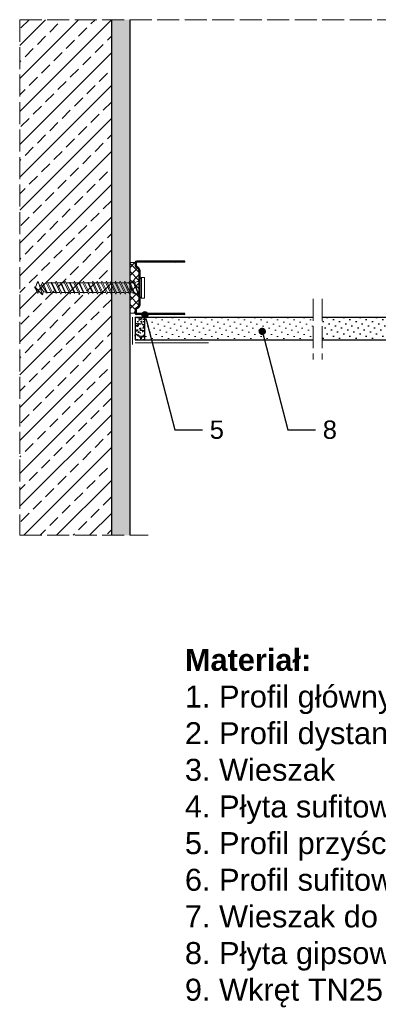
# Model space of a CAD drawing. Header units: millimetres. Extents: x 1525 to 2065, y 1023 to 1560.
# Tile 1 of 4: x 1525 to 1721, y 1023 to 1560. Entities that reach past the tile are written whole.
import ezdxf
from ezdxf import colors
from ezdxf.entities.mleader import LeaderData, LeaderLine
from ezdxf.math import Vec2, Vec3

# ---------------------------------------------------------------- set-up
doc = ezdxf.new("R2010")
doc.units = ezdxf.units.MM
doc.linetypes.add('ACAD_ISO02W100', pattern=[15, 12, -3])
for name, color, linetype, lineweight in [('_RIGIPS AKCESORIA', 7, 'Continuous', 18), ('_RIGIPS G-K', 7, 'Continuous', 25), ('KRESKOWANIE', 7, 'Continuous', 9), ('PRZERYWANA', 7, 'ACAD_ISO02W100', 9)]:
    doc.layers.add(name, color=color, linetype=linetype, lineweight=lineweight)
doc.styles.get("Standard").update_dxf_attribs({"font": 'arial.ttf'})

# ---------------------------------------------------------------- blocks, each defined once
blk = doc.blocks.new('UD 30 ULTRASTIL')
h = blk.add_hatch()
h.set_pattern_fill('ANSI31', color=256, scale=0.3, style=0)
h.paths.add_polyline_path([(684.71, 712.9), (658.51, 712.9, 0.414214), (657.71, 712.1), (657.71, 710.25, 0.236068), (658.03, 709.61), (659.39, 708.59, -0.236068), (659.71, 707.95), (659.71, 688.65, -0.236068), (659.39, 688.01), (658.03, 686.99, 0.236068), (657.71, 686.35), (657.71, 684.5, 0.414214), (658.51, 683.7), (684.71, 683.7), (684.71, 684.25), (658.51, 684.25, -0.414214), (658.26, 684.5), (658.26, 686.35, -0.236068), (658.36, 686.55), (659.72, 687.57, 0.236068), (660.26, 688.65), (660.26, 707.95, 0.236068), (659.72, 709.03), (658.36, 710.05, -0.236068), (658.26, 710.25), (658.26, 712.1, -0.414214), (658.51, 712.35), (684.71, 712.35)])
for p, q in [((657.71, 712.1), (657.71, 710.25)), ((659.39, 708.59), (658.03, 709.61)), ((658.26, 712.1), (658.26, 710.25)), ((659.72, 709.03), (658.36, 710.05)), ((684.71, 712.9), (658.51, 712.9)), ((684.71, 712.35), (658.51, 712.35)), ((684.71, 712.35), (684.71, 712.9)), ((659.71, 707.95), (659.71, 688.65)), ((660.26, 707.95), (660.26, 688.65)), ((659.39, 688.01), (658.03, 686.99)), ((657.71, 686.35), (657.71, 684.5)), ((658.26, 686.35), (658.26, 684.5)), ((659.72, 687.57), (658.36, 686.55)), ((684.71, 684.25), (658.51, 684.25)), ((684.71, 683.7), (658.51, 683.7)), ((684.71, 683.7), (684.71, 684.25))]:
    blk.add_line(p, q)
for centre, radius, start, end in [((658.51, 712.1), 0.8, 90, 180), ((658.51, 710.25), 0.8, 180, 233.1301), ((658.51, 712.1), 0.25, 90, 180), ((658.51, 710.25), 0.25, 180, 233.1301), ((658.91, 707.95), 0.8, 0, 53.1301), ((658.91, 707.95), 1.35, 0, 53.1301), ((658.91, 688.65), 0.8, 306.8699, 0), ((658.91, 688.65), 1.35, 306.8699, 0), ((658.51, 686.35), 0.8, 126.8699, 180), ((658.51, 684.5), 0.8, 180, 270), ((658.51, 686.35), 0.25, 126.8699, 180), ((658.51, 684.5), 0.25, 180, 270)]:
    blk.add_arc(centre, radius, start, end)
blk = doc.blocks.new('kolek beton 65')
at = {"layer": '_RIGIPS AKCESORIA'}
for p, q in [((-125.96, -934.72), (-126.69, -936.74)), ((-125.3, -933.58), (-125.96, -934.72)), ((-122.91, -940.73), (-125.3, -933.58)), ((-122.93, -933.94), (-123.47, -935.41)), ((-120.25, -939.63), (-122.93, -933.94)), ((-120.86, -934.33), (-122.44, -934.98)), ((-120.81, -934.33), (-120.86, -934.33)), ((-120.48, -933.42), (-120.81, -934.33)), ((-117.85, -940.54), (-120.81, -934.33)), ((-117.51, -939.63), (-120.48, -933.42)), ((-118.08, -934.33), (-120.05, -934.33)), ((-117.93, -933.94), (-118.08, -934.33)), ((-118.08, -934.33), (-115.39, -940.02)), ((-115.25, -939.63), (-117.93, -933.94)), ((-115.81, -934.33), (-117.73, -934.33)), ((-115.48, -933.42), (-115.81, -934.33)), ((-112.85, -940.54), (-115.81, -934.33)), ((-112.51, -939.63), (-115.48, -933.42)), ((-113.08, -934.33), (-115.05, -934.33)), ((-112.93, -933.94), (-113.08, -934.33)), ((-113.08, -934.33), (-110.39, -940.02)), ((-110.25, -939.63), (-112.93, -933.94)), ((-110.81, -934.33), (-112.73, -934.33)), ((-110.48, -933.42), (-110.81, -934.33)), ((-110.48, -933.42), (-110.81, -934.33)), ((-108.28, -939.63), (-110.81, -934.33)), ((-107.85, -940.54), (-110.81, -934.33)), ((-107.51, -939.63), (-110.48, -933.42)), ((-108.08, -934.33), (-110.05, -934.33)), ((-107.51, -939.63), (-110.05, -934.33)), ((-107.93, -933.94), (-108.08, -934.33)), ((-108.08, -934.33), (-105.39, -940.02)), ((-105.25, -939.63), (-107.93, -933.94)), ((-105.81, -934.33), (-107.73, -934.33)), ((-105.48, -933.42), (-105.81, -934.33)), ((-102.85, -940.54), (-105.81, -934.33)), ((-102.51, -939.63), (-105.48, -933.42)), ((-103.08, -934.33), (-105.05, -934.33)), ((-102.93, -933.94), (-103.08, -934.33)), ((-103.08, -934.33), (-100.39, -940.02)), ((-100.25, -939.63), (-102.93, -933.94)), ((-100.81, -934.33), (-102.73, -934.33)), ((-100.48, -933.42), (-100.81, -934.33)), ((-97.85, -940.54), (-100.81, -934.33)), ((-97.51, -939.63), (-100.48, -933.42)), ((-98.08, -934.33), (-100.05, -934.33)), ((-97.93, -933.94), (-98.08, -934.33)), ((-98.08, -934.33), (-95.39, -940.02)), ((-95.25, -939.63), (-97.93, -933.94)), ((-95.81, -934.33), (-97.73, -934.33)), ((-95.48, -933.42), (-95.81, -934.33)), ((-92.85, -940.54), (-95.81, -934.33)), ((-92.51, -939.63), (-95.48, -933.42)), ((-93.31, -934.33), (-95.05, -934.33)), ((-92.98, -933.42), (-93.31, -934.33)), ((-90.35, -940.54), (-93.31, -934.33)), ((-90.01, -939.63), (-92.98, -933.42)), ((-90.81, -934.33), (-92.55, -934.33)), ((-90.48, -933.42), (-90.81, -934.33)), ((-87.85, -940.54), (-90.81, -934.33)), ((-87.51, -939.63), (-90.48, -933.42)), ((-88.31, -934.33), (-90.05, -934.33)), ((-87.98, -933.42), (-88.31, -934.33)), ((-85.35, -940.54), (-88.31, -934.33)), ((-85.01, -939.63), (-87.98, -933.42)), ((-85.81, -934.33), (-87.55, -934.33)), ((-85.48, -933.42), (-85.81, -934.33)), ((-82.85, -940.54), (-85.81, -934.33)), ((-82.51, -939.63), (-85.48, -933.42)), ((-83.31, -934.33), (-85.05, -934.33)), ((-82.98, -933.42), (-83.31, -934.33)), ((-80.35, -940.54), (-83.31, -934.33)), ((-80.01, -939.63), (-82.98, -933.42)), ((-80.81, -934.33), (-82.55, -934.33)), ((-80.48, -933.42), (-80.81, -934.33)), ((-77.85, -940.54), (-80.81, -934.33)), ((-77.51, -939.63), (-80.48, -933.42)), ((-80.05, -934.33), (-78.31, -934.33)), ((-77.98, -933.42), (-78.31, -934.33)), ((-75.35, -940.54), (-78.31, -934.33)), ((-75.01, -939.63), (-77.98, -933.42)), ((-75.81, -934.33), (-77.55, -934.33)), ((-75.47, -933.37), (-75.81, -934.33)), ((-72.85, -940.54), (-75.81, -934.33)), ((-75.47, -933.37), (-72.61, -939.89)), ((-72.91, -933.23), (-73.27, -934.2)), ((-73.27, -934.2), (-70.43, -940.67)), ((-70.43, -940.67), (-72.91, -933.23)), ((-68.91, -931.37), (-69.76, -932.23)), ((-69.76, -932.23), (-69.76, -941.73)), ((-67.81, -931.28), (-68.91, -931.37)), ((-68.91, -942.59), (-68.91, -931.37)), ((-67.26, -942.18), (-67.26, -931.78)), ((-126.91, -936.37), (-127.26, -936.98)), ((-126.9, -936.83), (-127.26, -936.98)), ((-126.72, -937.2), (-127.26, -936.98)), ((-127.02, -936.57), (-125.7, -939.37)), ((-125.41, -940.08), (-126.91, -936.37)), ((-126.69, -936.74), (-126.75, -936.77)), ((-126.69, -936.74), (-122.91, -940.73)), ((-124.89, -938.64), (-125.41, -940.08)), ((-123.47, -935.41), (-124.54, -935.85)), ((-122.3, -939.04), (-124.54, -935.85)), ((-123.47, -935.41), (-120.37, -939.96)), ((-122.3, -939.04), (-122.91, -940.73)), ((-120.86, -939.63), (-122.3, -939.04)), ((-120.6, -939.63), (-120.86, -939.63)), ((-120.25, -939.63), (-120.37, -939.96)), ((-118.28, -939.63), (-120.25, -939.63)), ((-117.51, -939.63), (-117.85, -940.54)), ((-115.58, -939.63), (-117.51, -939.63)), ((-115.25, -939.63), (-115.39, -940.02)), ((-113.28, -939.63), (-115.25, -939.63)), ((-112.51, -939.63), (-112.85, -940.54)), ((-110.6, -939.63), (-112.51, -939.63)), ((-110.25, -939.63), (-110.39, -940.02)), ((-108.28, -939.63), (-110.25, -939.63)), ((-107.51, -939.63), (-107.85, -940.54)), ((-107.51, -939.63), (-107.85, -940.54)), ((-105.6, -939.63), (-107.51, -939.63)), ((-105.25, -939.63), (-105.39, -940.02)), ((-103.28, -939.63), (-105.25, -939.63)), ((-102.51, -939.63), (-102.91, -940.73)), ((-100.6, -939.63), (-102.51, -939.63)), ((-100.25, -939.63), (-100.41, -940.08)), ((-98.28, -939.63), (-100.25, -939.63)), ((-97.51, -939.63), (-97.85, -940.54)), ((-95.6, -939.63), (-97.51, -939.63)), ((-95.25, -939.63), (-95.39, -940.02)), ((-93.28, -939.63), (-95.25, -939.63)), ((-92.51, -939.63), (-92.85, -940.54)), ((-90.78, -939.63), (-92.51, -939.63)), ((-90.01, -939.63), (-90.35, -940.54)), ((-88.28, -939.63), (-90.01, -939.63)), ((-87.51, -939.63), (-87.85, -940.54)), ((-85.78, -939.63), (-87.51, -939.63)), ((-85.01, -939.63), (-85.35, -940.54)), ((-83.28, -939.63), (-85.01, -939.63)), ((-82.51, -939.63), (-82.85, -940.54)), ((-80.78, -939.63), (-82.51, -939.63)), ((-80.01, -939.63), (-80.35, -940.54)), ((-78.28, -939.63), (-80.01, -939.63)), ((-77.51, -939.63), (-77.85, -940.54)), ((-77.51, -939.63), (-75.78, -939.63)), ((-75.01, -939.63), (-75.35, -940.54)), ((-72.61, -939.89), (-72.85, -940.54)), ((-68.91, -942.59), (-69.76, -941.73)), ((-67.81, -942.68), (-68.91, -942.59))]:
    blk.add_line(p, q, dxfattribs=at)
for centre, radius, start, end in [((-74.88, -924.33), 10, 269.0428, 279.2887), ((-74.88, -924.33), 10, 282.9916, 297.2521), ((-70.76, -932.33), 1, 297.387, 0.1192), ((-67.76, -931.78), 0.5, 0, 95), ((-74.88, -949.63), 10, 80.5289, 90.7633), ((-74.88, -949.63), 10, 62.7479, 76.8682), ((-70.76, -941.63), 1, 359.8807, 62.6128), ((-67.76, -942.18), 0.5, 265, 360)]:
    blk.add_arc(centre, radius, start, end, dxfattribs=at)
blk = doc.blocks.new('_Dot')
at = {"color": 0, "linetype": 'ByBlock', "lineweight": -2}
blk.add_line((-0.5, 0), (-1, 0), dxfattribs=at)
at = {"color": 0, "linetype": 'ByBlock', "const_width": 0.5}
blk.add_lwpolyline([(-0.25, 0, 1), (0.25, 0, 1)], format="xyb", close=True, dxfattribs=at)

msp = doc.modelspace()

# ---------------------------------------------------------------- hatches: boundary and pattern name
at = {"layer": '_RIGIPS AKCESORIA'}
h = msp.add_hatch(dxfattribs=at)
h.set_pattern_fill('ANSI37', color=256, style=0)
h.set_pattern_definition([(45, (-470, -28.55), (-2.245064, 2.245064), []), (135, (-470, -28.55), (-2.245064, -2.245064), [])])
h.paths.add_polyline_path([(1590.2, 1423.65, 0.236068), (1589.88, 1424.29), (1588.52, 1425.31, -0.236068), (1588.2, 1425.95), (1588.2, 1427.8), (1585.2, 1427.8), (1585.2, 1400.2), (1588.2, 1400.2), (1588.2, 1402.05, -0.236068), (1588.52, 1402.69), (1589.88, 1403.71, 0.236068), (1590.2, 1404.35)])
at = {"layer": '_RIGIPS G-K'}
h = msp.add_hatch(dxfattribs=at)
h.set_pattern_fill('AR-SAND', color=256, scale=0.05, style=0)
h.set_pattern_definition([(322.5, (-426.3334, 2488.4351), (-0.0800016, -2.4470662), [0, -1.9304, 0, -2.159, 0, -2.06375]), (352.5, (-426.3334, 2488.435), (2.2476164, -3.5841255), [0, -1.0414, 0, -1.7399, 0, -0.66675]), (32.5, (-427.8955, 2488.4351), (3.9549619, -0.007186), [0, -0.635, 0, -2.286, 0, -2.9845]), (42.5, (-427.8955, 2488.435), (3.8177823, -1.1146466), [0, -0.3175, 0, -1.4986, 0, -1.7145])])
h.paths.add_polyline_path([(1588.2, 1385.55), (1593.2, 1385.55), (1593.2, 1398.05), (1588.2, 1398.05)])
h = msp.add_hatch(dxfattribs=at)
h.set_pattern_fill('DOTS', color=256, scale=2, angle=225, style=0)
h.set_pattern_definition([(225, (-47, -0.9), (1.122532, -3.367596), [0, -3.175])])
h.paths.add_polyline_path([(1837.2, 1385.55), (1840.2, 1388.55), (1840.2, 1398.05), (1690.2, 1398.05), (1690.2, 1385.55)])
at = {"layer": 'KRESKOWANIE'}
h = msp.add_hatch(dxfattribs=at)
h.set_pattern_fill('ANSI33', color=256, scale=2, angle=180, style=0)
h.set_pattern_definition([(225, (-470, 5e-13), (8.980256, -8.980256), []), (225, (-478.98, 5e-13), (8.980256, -8.980256), [6.35, -3.175])])
h.paths.add_polyline_path([(1575.2, 1560.34), (1525.2, 1560.34), (1525.2, 1278.95), (1575.2, 1278.95)])
h = msp.add_hatch(dxfattribs=at)
h.set_pattern_fill('AR-SAND', color=256, scale=0.1, style=0)
h.set_pattern_definition([(37.5, (-470, 5e-13), (-0.160003, 4.8941324), [0, -3.8608, 0, -4.318, 0, -4.1275]), (7.5, (-470, 5e-13), (4.495233, 7.168251), [0, -2.0828, 0, -3.4798, 0, -1.3335]), (327.5, (-473.124, 5e-13), (7.909924, 0.014372), [0, -1.27, 0, -4.572, 0, -5.969]), (317.5, (-473.124, 5e-13), (7.635565, 2.229293), [0, -0.635, 0, -2.9972, 0, -3.429])])
h.paths.add_polyline_path([(1585.2, 1560.34), (1575.2, 1560.34), (1575.2, 1278.95), (1585.2, 1278.95)])
h = msp.add_hatch(dxfattribs=at)
h.set_pattern_fill('DOTS', color=256, scale=2, angle=225, style=0)
h.paths.add_polyline_path([(1685.2, 1398.05), (1593.2, 1398.05), (1593.2, 1385.55), (1685.2, 1385.55)])

# ---------------------------------------------------------------- linework, layer by layer
for p, q in [((1575.2, 1560.34), (1575.2, 1278.95)), ((1585.2, 1560.34), (1585.2, 1278.95))]:
    msp.add_line(p, q)
at = {"layer": '_RIGIPS AKCESORIA'}
for p, q in [((1588.2, 1427.8), (1585.2, 1427.8)), ((1588.2, 1400.2), (1585.2, 1400.2)), ((1586.7, 1398.05), (1586.7, 1383.05)), ((1588.2, 1384.05), (1628.2, 1384.05))]:
    msp.add_line(p, q, dxfattribs=at)
at = {"layer": '_RIGIPS G-K'}
for p, q in [((1588.2, 1398.05), (1685.2, 1398.05)), ((1588.2, 1398.05), (1588.2, 1385.55)), ((1593.2, 1398.05), (1593.2, 1385.55)), ((1690.2, 1398.05), (1840.2, 1398.05)), ((1588.2, 1385.55), (1685.2, 1385.55)), ((1690.2, 1385.55), (1837.2, 1385.55))]:
    msp.add_line(p, q, dxfattribs=at)
at = {"layer": 'PRZERYWANA'}
for p, q in [((1525.2, 1560.34), (2049.42, 1560.34)), ((1525.2, 1560.34), (1525.2, 1278.95)), ((1685.2, 1408.05), (1685.2, 1374.85)), ((1690.2, 1408.05), (1690.2, 1374.85)), ((1525.2, 1278.95), (1595.2, 1278.95))]:
    msp.add_line(p, q, dxfattribs=at)

# ---------------------------------------------------------------- block references
msp.add_blockref('UD 30 ULTRASTIL', (930.49, 715.7))
at = {"layer": '_RIGIPS AKCESORIA'}
msp.add_blockref('kolek beton 65', (1660.51, 2350.98), dxfattribs=at)

# ---------------------------------------------------------------- texts
at = {"layer": '_RIGIPS G-K', "insert": (1615.3, 1216.92), "char_height": 12, "attachment_point": 1}
msp.add_mtext_dynamic_manual_height_columns("{\\fArial|b1|i0|c238|p34;Materiał:\\P}1. Profil główny T15 lub T24, L=3,60m.\\P2. Profil dystansowy do D1\\P3. Wieszak\\P4. Płyta sufitowa (produkt Activ'Air), krawędź D1\\P5. Profil przyścienny UD30 Ultrastil\\P6. Profil sufitowy CD60 Ultrastil\\P7. Wieszak do profili  CD60 Ultrastil\\P8. Płyta gipsowo-kartonowa \\P9. Wkręt TN25", width=440.7622, gutter_width=12.5, heights=[0], dxfattribs=at)

# ---------------------------------------------------------------- leaders
at = {"layer": '_RIGIPS G-K'}
ml = msp.add_multileader_mtext('Standard', dxfattribs=at)
ml.set_content('5', color=256)
ml.set_leader_properties()
ml.set_arrow_properties(name='DOT')
ml.build(insert=Vec2(0, 0))
ml.multileader.update_dxf_attribs({"dogleg_length": 15})
ctx = ml.context
ctx.base_point, ctx.char_height, ctx.landing_gap_size, ctx.plane_origin = Vec3(1624.83, 1336.49), 10, 4, Vec3(1566.79, 1496.93)
notes = []
notes.append((ctx, [(0, (1, 1, 0), (1609.83, 1336.49), (1, 0), 15, [(0, [(1593.51, 1399.25)], 0, [])])]))
ctx.mtext.insert, ctx.mtext.flow_direction = Vec3(1628.83, 1341.57), 5
ml = msp.add_multileader_mtext('Standard', dxfattribs=at)
ml.set_content('8', color=256)
ml.set_leader_properties()
ml.set_arrow_properties(name='DOT')
ml.build(insert=Vec2(0, 0))
ml.multileader.update_dxf_attribs({"dogleg_length": 15})
ctx = ml.context
ctx.base_point, ctx.char_height, ctx.landing_gap_size, ctx.plane_origin = Vec3(1686.47, 1336.49), 10, 4, Vec3(1628.44, 1496.93)
notes.append((ctx, [(0, (1, 1, 0), (1671.47, 1336.49), (1, 0), 15, [(0, [(1657.48, 1390.21)], 0, [])])]))
ctx.mtext.insert, ctx.mtext.flow_direction = Vec3(1690.47, 1341.57), 5
for ctx, leaders in notes:
    for number, flags, end, landing, length, lines in leaders:
        leader = LeaderData()
        leader.index, (leader.has_last_leader_line, leader.has_dogleg_vector, leader.attachment_direction) = number, flags
        leader.last_leader_point, leader.dogleg_vector, leader.dogleg_length = Vec3(end), Vec3(landing), length
        for number, points, colour, breaks in lines:
            line = LeaderLine()
            line.index, line.vertices, line.color, line.breaks = number, Vec3.list(points), colors.encode_raw_color(colour), breaks
            leader.lines.append(line)
        ctx.leaders.append(leader)

doc.saveas('drawing.dxf')
